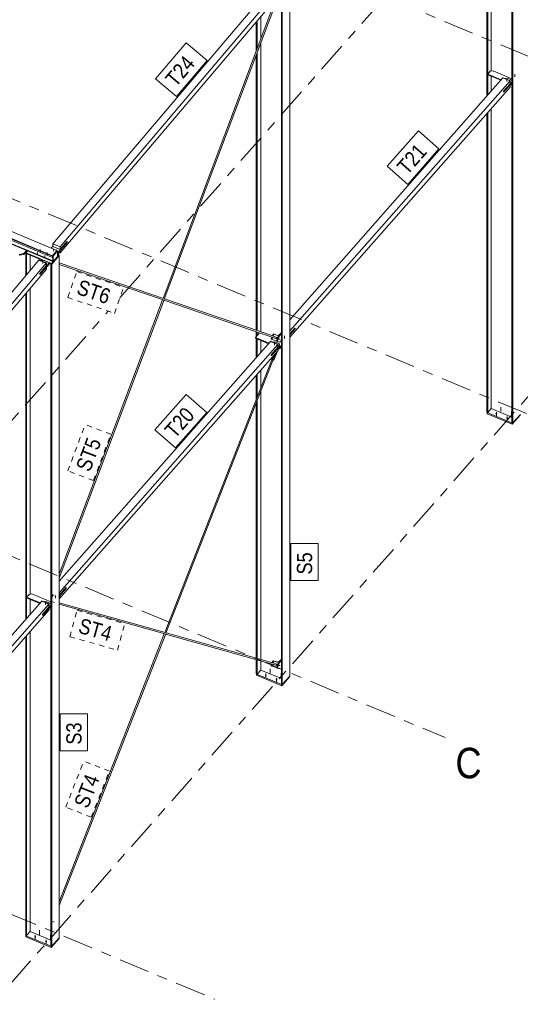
# Model space of a CAD drawing. Header units: millimetres. Extents: x -698 to 216, y -34 to 576.
# Tile 59 of 88: x 19 to 68, y 19 to 116. Entities that reach past the tile are written whole.
import ezdxf

# ---------------------------------------------------------------- set-up
doc = ezdxf.new("R2010")
doc.units = ezdxf.units.MM
for name, pattern in [('XKITLINE00', [0]), ('XKITLINE02', [4, 2, -2]), ('XKITLINE03', [6, 3, -1, 1, -1]), ('XKITLINE04', [3, 0.5, -0.5, 0.5, -0.5, 0.5, -0.5])]:
    doc.linetypes.add(name, pattern=pattern)
for name, color, linetype, lineweight in [('Element', 2, 'Continuous', 0), ('Spoina', 1, 'Continuous', 0), ('Znak elementu', 2, 'Continuous', 0), ('Śruba', 3, 'Continuous', 0)]:
    doc.layers.add(name, color=color, linetype=linetype, lineweight=lineweight)
doc.styles.add('ARIAL', font='ARIAL.TTF')

msp = doc.modelspace()

# ---------------------------------------------------------------- hatches: boundary and pattern name
at = {"layer": 'Śruba'}
for points in [[(67.106, 109.659), (67.095, 109.661), (67.085, 109.665), (67.076, 109.67), (67.069, 109.676), (67.063, 109.683), (67.06, 109.691), (67.059, 109.699), (67.06, 109.706), (67.063, 109.714), (67.069, 109.721), (67.076, 109.727), (67.085, 109.732), (67.095, 109.736), (67.106, 109.738), (67.117, 109.739), (67.129, 109.738), (67.139, 109.736), (67.15, 109.732), (67.158, 109.727), (67.166, 109.721), (67.171, 109.714), (67.174, 109.706), (67.176, 109.699), (67.174, 109.691), (67.171, 109.683), (67.166, 109.676), (67.158, 109.67), (67.15, 109.665), (67.139, 109.661), (67.129, 109.659), (67.117, 109.658)], [(67.391, 109.54), (67.38, 109.542), (67.37, 109.546), (67.361, 109.551), (67.354, 109.557), (67.348, 109.564), (67.345, 109.572), (67.344, 109.579), (67.345, 109.587), (67.348, 109.595), (67.354, 109.602), (67.361, 109.608), (67.37, 109.613), (67.38, 109.617), (67.391, 109.619), (67.402, 109.62), (67.414, 109.619), (67.424, 109.617), (67.435, 109.613), (67.443, 109.608), (67.451, 109.602), (67.456, 109.595), (67.459, 109.587), (67.46, 109.579), (67.459, 109.572), (67.456, 109.564), (67.451, 109.557), (67.443, 109.551), (67.435, 109.546), (67.424, 109.542), (67.414, 109.54), (67.402, 109.539)], [(22.489, 92.964), (22.478, 92.966), (22.468, 92.97), (22.459, 92.975), (22.452, 92.981), (22.446, 92.988), (22.443, 92.996), (22.441, 93.004), (22.442, 93.012), (22.445, 93.02), (22.451, 93.027), (22.458, 93.033), (22.467, 93.039), (22.476, 93.043), (22.487, 93.045), (22.499, 93.046), (22.51, 93.046), (22.521, 93.044), (22.531, 93.04), (22.54, 93.035), (22.548, 93.029), (22.553, 93.022), (22.557, 93.014), (22.558, 93.006), (22.557, 92.998), (22.554, 92.991), (22.549, 92.983), (22.542, 92.977), (22.533, 92.971), (22.523, 92.967), (22.512, 92.965), (22.501, 92.964)], [(20.924, 92.586), (20.913, 92.588), (20.903, 92.592), (20.894, 92.596), (20.886, 92.603), (20.881, 92.61), (20.877, 92.617), (20.876, 92.625), (20.877, 92.633), (20.88, 92.641), (20.885, 92.648), (20.892, 92.655), (20.901, 92.66), (20.911, 92.664), (20.922, 92.667), (20.933, 92.668), (20.945, 92.667), (20.956, 92.665), (20.966, 92.662), (20.975, 92.657), (20.982, 92.651), (20.988, 92.644), (20.991, 92.636), (20.993, 92.628), (20.992, 92.62), (20.989, 92.612), (20.983, 92.605), (20.976, 92.598), (20.968, 92.593), (20.958, 92.589), (20.947, 92.586), (20.935, 92.585)], [(21.636, 92.288), (21.625, 92.29), (21.615, 92.294), (21.606, 92.299), (21.599, 92.305), (21.593, 92.312), (21.59, 92.32), (21.588, 92.328), (21.589, 92.336), (21.593, 92.344), (21.598, 92.351), (21.605, 92.357), (21.614, 92.363), (21.624, 92.367), (21.634, 92.369), (21.646, 92.37), (21.657, 92.37), (21.668, 92.368), (21.678, 92.364), (21.687, 92.359), (21.695, 92.353), (21.7, 92.346), (21.704, 92.338), (21.705, 92.33), (21.704, 92.322), (21.701, 92.314), (21.696, 92.307), (21.689, 92.301), (21.68, 92.295), (21.67, 92.291), (21.659, 92.289), (21.648, 92.288)], [(22.774, 92.845), (22.763, 92.847), (22.753, 92.851), (22.744, 92.856), (22.737, 92.862), (22.731, 92.869), (22.728, 92.877), (22.726, 92.885), (22.727, 92.893), (22.73, 92.901), (22.736, 92.908), (22.743, 92.914), (22.751, 92.92), (22.761, 92.924), (22.772, 92.926), (22.784, 92.927), (22.795, 92.927), (22.806, 92.925), (22.816, 92.921), (22.825, 92.916), (22.833, 92.91), (22.838, 92.903), (22.842, 92.895), (22.843, 92.887), (22.842, 92.879), (22.839, 92.871), (22.834, 92.864), (22.827, 92.858), (22.818, 92.852), (22.808, 92.848), (22.797, 92.846), (22.786, 92.845)], [(21.452, 91.742), (21.441, 91.744), (21.431, 91.748), (21.422, 91.753), (21.415, 91.759), (21.409, 91.766), (21.406, 91.774), (21.404, 91.782), (21.405, 91.79), (21.408, 91.798), (21.414, 91.805), (21.421, 91.811), (21.429, 91.817), (21.439, 91.821), (21.45, 91.823), (21.462, 91.824), (21.473, 91.824), (21.484, 91.822), (21.494, 91.818), (21.503, 91.813), (21.511, 91.807), (21.516, 91.8), (21.52, 91.792), (21.521, 91.784), (21.52, 91.776), (21.517, 91.769), (21.512, 91.761), (21.505, 91.755), (21.496, 91.75), (21.486, 91.745), (21.475, 91.743), (21.464, 91.742)], [(21.737, 91.623), (21.726, 91.625), (21.716, 91.629), (21.707, 91.634), (21.7, 91.64), (21.694, 91.647), (21.691, 91.655), (21.689, 91.663), (21.69, 91.671), (21.693, 91.679), (21.699, 91.686), (21.706, 91.692), (21.714, 91.698), (21.724, 91.702), (21.735, 91.704), (21.747, 91.705), (21.758, 91.705), (21.769, 91.703), (21.779, 91.699), (21.788, 91.694), (21.796, 91.688), (21.801, 91.681), (21.805, 91.673), (21.806, 91.665), (21.805, 91.657), (21.802, 91.65), (21.797, 91.642), (21.79, 91.636), (21.781, 91.63), (21.771, 91.626), (21.76, 91.624), (21.749, 91.623)], [(44.241, 83.722), (44.23, 83.724), (44.22, 83.728), (44.211, 83.733), (44.204, 83.739), (44.198, 83.746), (44.195, 83.753), (44.194, 83.761), (44.195, 83.769), (44.198, 83.777), (44.204, 83.783), (44.211, 83.79), (44.22, 83.795), (44.23, 83.798), (44.241, 83.801), (44.252, 83.801), (44.264, 83.801), (44.275, 83.798), (44.285, 83.795), (44.293, 83.79), (44.301, 83.783), (44.306, 83.777), (44.309, 83.769), (44.311, 83.761), (44.309, 83.753), (44.306, 83.746), (44.301, 83.739), (44.293, 83.733), (44.285, 83.728), (44.275, 83.724), (44.264, 83.722), (44.252, 83.721)], [(44.526, 83.603), (44.515, 83.605), (44.505, 83.609), (44.496, 83.614), (44.489, 83.62), (44.483, 83.627), (44.48, 83.634), (44.479, 83.642), (44.48, 83.65), (44.483, 83.657), (44.489, 83.664), (44.496, 83.671), (44.505, 83.676), (44.515, 83.679), (44.526, 83.681), (44.537, 83.682), (44.549, 83.681), (44.56, 83.679), (44.57, 83.676), (44.578, 83.671), (44.586, 83.664), (44.591, 83.657), (44.594, 83.65), (44.596, 83.642), (44.594, 83.634), (44.591, 83.627), (44.586, 83.62), (44.578, 83.614), (44.57, 83.609), (44.56, 83.605), (44.549, 83.603), (44.537, 83.602)], [(44.721, 84.198), (44.728, 84.21), (44.736, 84.221), (44.743, 84.23), (44.751, 84.237), (44.758, 84.242), (44.764, 84.243), (44.77, 84.243), (44.775, 84.239), (44.778, 84.233), (44.78, 84.225), (44.78, 84.215), (44.779, 84.203), (44.776, 84.19), (44.772, 84.176), (44.767, 84.163), (44.761, 84.149), (44.754, 84.137), (44.747, 84.126), (44.739, 84.117), (44.732, 84.11), (44.724, 84.105), (44.718, 84.103), (44.712, 84.104), (44.708, 84.108), (44.704, 84.114), (44.703, 84.122), (44.702, 84.132), (44.703, 84.144), (44.706, 84.157), (44.71, 84.171), (44.715, 84.184)], [(66.083, 76.768), (66.074, 76.768), (66.065, 76.77), (66.057, 76.772), (66.049, 76.775), (66.041, 76.778), (66.034, 76.782), (66.027, 76.786), (66.021, 76.79), (66.016, 76.795), (66.011, 76.801), (66.007, 76.806), (66.004, 76.812), (66.002, 76.818), (66.001, 76.824), (66, 76.83), (66.001, 76.837), (66.002, 76.843), (66.004, 76.849), (66.007, 76.855), (66.011, 76.86), (66.016, 76.865), (66.021, 76.87), (66.027, 76.875), (66.034, 76.879), (66.041, 76.883), (66.049, 76.886), (66.057, 76.889), (66.065, 76.891), (66.074, 76.892), (66.083, 76.893), (66.092, 76.893), (66.101, 76.893), (66.11, 76.892), (66.118, 76.891), (66.127, 76.889), (66.135, 76.886), (66.143, 76.883), (66.15, 76.879), (66.157, 76.875), (66.163, 76.87), (66.168, 76.865), (66.173, 76.86), (66.176, 76.855), (66.179, 76.849), (66.182, 76.843), (66.183, 76.837), (66.183, 76.83), (66.183, 76.824), (66.182, 76.818), (66.179, 76.812), (66.176, 76.806), (66.173, 76.801), (66.168, 76.795), (66.163, 76.79), (66.157, 76.786), (66.15, 76.782), (66.143, 76.778), (66.135, 76.775), (66.127, 76.772), (66.118, 76.77), (66.11, 76.768), (66.101, 76.768), (66.092, 76.767)], [(67.151, 76.321), (67.143, 76.322), (67.134, 76.324), (67.125, 76.326), (67.117, 76.328), (67.109, 76.332), (67.102, 76.335), (67.096, 76.339), (67.09, 76.344), (67.084, 76.349), (67.08, 76.354), (67.076, 76.36), (67.073, 76.366), (67.071, 76.372), (67.069, 76.378), (67.069, 76.384), (67.069, 76.39), (67.071, 76.396), (67.073, 76.402), (67.076, 76.408), (67.08, 76.414), (67.084, 76.419), (67.09, 76.424), (67.096, 76.429), (67.102, 76.433), (67.109, 76.436), (67.117, 76.44), (67.125, 76.442), (67.134, 76.444), (67.143, 76.446), (67.151, 76.447), (67.16, 76.447), (67.169, 76.447), (67.178, 76.446), (67.187, 76.444), (67.195, 76.442), (67.204, 76.44), (67.211, 76.436), (67.219, 76.433), (67.225, 76.429), (67.231, 76.424), (67.237, 76.419), (67.241, 76.414), (67.245, 76.408), (67.248, 76.402), (67.25, 76.396), (67.252, 76.39), (67.252, 76.384), (67.252, 76.378), (67.25, 76.372), (67.248, 76.366), (67.245, 76.36), (67.241, 76.354), (67.237, 76.349), (67.231, 76.344), (67.225, 76.339), (67.219, 76.335), (67.211, 76.332), (67.204, 76.328), (67.195, 76.326), (67.187, 76.324), (67.178, 76.322), (67.169, 76.321), (67.16, 76.321)], [(21.713, 58.167), (21.702, 58.169), (21.692, 58.173), (21.683, 58.178), (21.676, 58.184), (21.671, 58.191), (21.667, 58.198), (21.666, 58.206), (21.667, 58.214), (21.671, 58.222), (21.676, 58.229), (21.683, 58.235), (21.692, 58.24), (21.702, 58.243), (21.713, 58.246), (21.725, 58.246), (21.736, 58.246), (21.747, 58.243), (21.757, 58.24), (21.766, 58.235), (21.773, 58.229), (21.778, 58.222), (21.782, 58.214), (21.783, 58.206), (21.782, 58.198), (21.778, 58.191), (21.773, 58.184), (21.766, 58.178), (21.757, 58.173), (21.747, 58.169), (21.736, 58.167), (21.725, 58.166)], [(21.998, 58.048), (21.987, 58.05), (21.977, 58.054), (21.968, 58.059), (21.961, 58.065), (21.956, 58.072), (21.952, 58.079), (21.951, 58.087), (21.952, 58.095), (21.956, 58.103), (21.961, 58.11), (21.968, 58.116), (21.977, 58.121), (21.987, 58.124), (21.998, 58.127), (22.009, 58.127), (22.021, 58.127), (22.032, 58.124), (22.042, 58.121), (22.051, 58.116), (22.058, 58.11), (22.063, 58.103), (22.067, 58.095), (22.068, 58.087), (22.067, 58.079), (22.063, 58.072), (22.058, 58.065), (22.051, 58.059), (22.042, 58.054), (22.032, 58.05), (22.021, 58.048), (22.009, 58.047)], [(44.721, 52.059), (44.728, 52.072), (44.735, 52.083), (44.743, 52.092), (44.751, 52.099), (44.758, 52.103), (44.764, 52.105), (44.77, 52.104), (44.774, 52.101), (44.778, 52.095), (44.78, 52.087), (44.78, 52.076), (44.779, 52.064), (44.776, 52.051), (44.772, 52.038), (44.767, 52.024), (44.761, 52.011), (44.754, 51.998), (44.747, 51.988), (44.739, 51.978), (44.731, 51.971), (44.724, 51.967), (44.718, 51.965), (44.712, 51.966), (44.708, 51.969), (44.704, 51.975), (44.703, 51.984), (44.702, 51.994), (44.703, 52.006), (44.706, 52.019), (44.71, 52.032), (44.715, 52.046)], [(43.386, 51.021), (43.378, 51.022), (43.369, 51.024), (43.36, 51.026), (43.352, 51.029), (43.345, 51.032), (43.337, 51.035), (43.331, 51.04), (43.325, 51.044), (43.319, 51.049), (43.315, 51.055), (43.311, 51.06), (43.308, 51.066), (43.306, 51.072), (43.304, 51.078), (43.304, 51.084), (43.304, 51.09), (43.306, 51.097), (43.308, 51.103), (43.311, 51.108), (43.315, 51.114), (43.319, 51.119), (43.325, 51.124), (43.331, 51.129), (43.337, 51.133), (43.345, 51.137), (43.352, 51.14), (43.36, 51.143), (43.369, 51.145), (43.378, 51.146), (43.386, 51.147), (43.395, 51.147), (43.404, 51.147), (43.413, 51.146), (43.422, 51.145), (43.431, 51.143), (43.439, 51.14), (43.446, 51.137), (43.454, 51.133), (43.46, 51.129), (43.466, 51.124), (43.472, 51.119), (43.476, 51.114), (43.48, 51.108), (43.483, 51.103), (43.485, 51.097), (43.487, 51.09), (43.487, 51.084), (43.487, 51.078), (43.485, 51.072), (43.483, 51.066), (43.48, 51.06), (43.476, 51.055), (43.472, 51.049), (43.466, 51.044), (43.46, 51.04), (43.454, 51.035), (43.446, 51.032), (43.439, 51.029), (43.431, 51.026), (43.422, 51.024), (43.413, 51.022), (43.404, 51.021), (43.395, 51.021)], [(44.455, 50.575), (44.446, 50.576), (44.437, 50.578), (44.429, 50.58), (44.421, 50.582), (44.413, 50.585), (44.406, 50.589), (44.399, 50.593), (44.393, 50.598), (44.388, 50.603), (44.383, 50.608), (44.379, 50.614), (44.376, 50.62), (44.374, 50.626), (44.373, 50.632), (44.372, 50.638), (44.373, 50.644), (44.374, 50.65), (44.376, 50.656), (44.379, 50.662), (44.383, 50.668), (44.388, 50.673), (44.393, 50.678), (44.399, 50.683), (44.406, 50.687), (44.413, 50.69), (44.421, 50.694), (44.429, 50.696), (44.437, 50.698), (44.446, 50.7), (44.455, 50.701), (44.464, 50.701), (44.473, 50.701), (44.482, 50.7), (44.491, 50.698), (44.499, 50.696), (44.507, 50.694), (44.515, 50.69), (44.522, 50.687), (44.529, 50.683), (44.535, 50.678), (44.54, 50.673), (44.545, 50.668), (44.549, 50.662), (44.552, 50.656), (44.554, 50.65), (44.555, 50.644), (44.556, 50.638), (44.555, 50.632), (44.554, 50.626), (44.552, 50.62), (44.549, 50.614), (44.545, 50.608), (44.54, 50.603), (44.535, 50.598), (44.529, 50.593), (44.522, 50.589), (44.515, 50.585), (44.507, 50.582), (44.499, 50.58), (44.491, 50.578), (44.482, 50.576), (44.473, 50.575), (44.464, 50.575)], [(20.69, 25.275), (20.681, 25.276), (20.672, 25.278), (20.664, 25.28), (20.656, 25.283), (20.648, 25.286), (20.641, 25.289), (20.634, 25.294), (20.628, 25.298), (20.623, 25.303), (20.618, 25.308), (20.614, 25.314), (20.611, 25.32), (20.609, 25.326), (20.608, 25.332), (20.607, 25.338), (20.608, 25.344), (20.609, 25.35), (20.611, 25.356), (20.614, 25.362), (20.618, 25.368), (20.623, 25.373), (20.628, 25.378), (20.634, 25.383), (20.641, 25.387), (20.648, 25.391), (20.656, 25.394), (20.664, 25.396), (20.672, 25.399), (20.681, 25.4), (20.69, 25.401), (20.699, 25.401), (20.708, 25.401), (20.717, 25.4), (20.726, 25.399), (20.734, 25.396), (20.742, 25.394), (20.75, 25.391), (20.757, 25.387), (20.764, 25.383), (20.77, 25.378), (20.775, 25.373), (20.78, 25.368), (20.784, 25.362), (20.787, 25.356), (20.789, 25.35), (20.79, 25.344), (20.791, 25.338), (20.79, 25.332), (20.789, 25.326), (20.787, 25.32), (20.784, 25.314), (20.78, 25.308), (20.775, 25.303), (20.77, 25.298), (20.764, 25.294), (20.757, 25.289), (20.75, 25.286), (20.742, 25.283), (20.734, 25.28), (20.726, 25.278), (20.717, 25.276), (20.708, 25.275), (20.699, 25.275)], [(21.759, 24.829), (21.75, 24.83), (21.741, 24.831), (21.733, 24.833), (21.725, 24.836), (21.717, 24.839), (21.71, 24.843), (21.703, 24.847), (21.697, 24.852), (21.692, 24.857), (21.687, 24.862), (21.683, 24.868), (21.68, 24.873), (21.678, 24.879), (21.677, 24.886), (21.676, 24.892), (21.677, 24.898), (21.678, 24.904), (21.68, 24.91), (21.683, 24.916), (21.687, 24.922), (21.692, 24.927), (21.697, 24.932), (21.703, 24.936), (21.71, 24.941), (21.717, 24.944), (21.725, 24.947), (21.733, 24.95), (21.741, 24.952), (21.75, 24.954), (21.759, 24.955), (21.768, 24.955), (21.777, 24.955), (21.786, 24.954), (21.794, 24.952), (21.803, 24.95), (21.811, 24.947), (21.819, 24.944), (21.826, 24.941), (21.833, 24.936), (21.839, 24.932), (21.844, 24.927), (21.849, 24.922), (21.852, 24.916), (21.855, 24.91), (21.858, 24.904), (21.859, 24.898), (21.859, 24.892), (21.859, 24.886), (21.858, 24.879), (21.855, 24.873), (21.852, 24.868), (21.849, 24.862), (21.844, 24.857), (21.839, 24.852), (21.833, 24.847), (21.826, 24.843), (21.819, 24.839), (21.811, 24.836), (21.803, 24.833), (21.794, 24.831), (21.786, 24.83), (21.777, 24.829), (21.768, 24.829)]]:
    msp.add_hatch(color=256, dxfattribs=at).paths.add_polyline_path(points, flags=17)

# ---------------------------------------------------------------- linework, layer by layer
at = {"layer": 'Element', "linetype": 'XKITLINE00', "lineweight": 0}
for p, q in [((67.631, 75.953), (67.631, 145.063)), ((67.722, 145.025), (67.722, 75.915)), ((65.597, 110.544), (65.597, 142.653)), ((65.157, 108.078), (65.157, 142.134)), ((65.247, 108.181), (65.247, 142.241)), ((22.411, 92.374), (-55.771, 125.031)), ((-55.339, 125.54), (22.843, 92.883)), ((22.412, 92.327), (-55.77, 124.984)), ((22.423, 91.856), (-55.759, 124.513)), ((22.424, 91.809), (-55.758, 124.466)), ((-55.554, 124.755), (22.415, 92.187)), ((22.448, 93.558), (43.771, 118.686)), ((23.161, 93.26), (44.483, 118.389)), ((44.935, 50.206), (44.935, 118.331)), ((45.025, 118.293), (45.025, 50.169)), ((45.76, 119.159), (45.76, 51.002)), ((44.497, 117.8), (23.174, 92.672)), ((33.403, 88.089), (44.485, 117.502)), ((33.291, 88.166), (44.001, 116.594)), ((42.46, 112.504), (42.46, 115.4)), ((42.551, 112.744), (42.551, 115.507)), ((42.901, 113.673), (42.901, 115.92)), ((42.901, 84.882), (42.901, 113.298)), ((42.46, 85.033), (42.46, 112.129)), ((42.551, 85.002), (42.551, 112.369)), ((65.247, 110.251), (65.489, 110.526)), ((65.489, 110.526), (65.776, 110.574)), ((65.776, 110.574), (67.631, 109.799)), ((66.735, 109.869), (45.76, 86.075)), ((45.76, 84.97), (67.447, 109.571)), ((65.247, 110.191), (65.247, 110.251)), ((65.247, 110.251), (66.581, 109.694)), ((65.247, 110.191), (66.542, 109.65)), ((65.597, 108.578), (65.597, 110.045)), ((66.752, 109.888), (66.735, 109.869)), ((67.447, 109.571), (66.735, 109.869)), ((66.735, 109.869), (67.447, 109.571)), ((66.752, 109.888), (67.465, 109.591)), ((66.931, 109.813), (67.154, 109.851)), ((67.154, 109.851), (67.581, 109.672)), ((67.447, 109.571), (67.465, 109.591)), ((67.447, 109.299), (67.447, 109.571)), ((67.447, 109.571), (67.447, 109.299)), ((67.465, 109.591), (67.465, 109.319)), ((67.581, 109.672), (67.631, 109.533)), ((67.447, 108.966), (45.76, 84.365)), ((67.447, 109.299), (66.799, 108.563)), ((66.799, 108.563), (66.799, 108.503)), ((66.799, 108.563), (66.834, 108.548)), ((66.834, 108.548), (67.631, 109.452)), ((67.631, 109.392), (66.834, 108.488)), ((66.834, 108.488), (66.834, 108.548)), ((67.447, 109.299), (67.465, 109.319)), ((67.447, 109.183), (67.447, 108.966)), ((67.447, 108.966), (67.447, 109.183)), ((67.465, 108.986), (67.447, 108.966)), ((67.465, 109.203), (67.465, 108.986)), ((67.504, 109.248), (67.631, 109.195)), ((67.543, 109.292), (67.631, 109.256)), ((67.631, 109.195), (67.631, 109.256)), ((66.834, 108.488), (66.799, 108.503)), ((65.597, 77.346), (65.597, 106.868)), ((65.157, 76.986), (65.157, 106.368)), ((65.247, 76.948), (65.247, 106.471)), ((22.264, 93.125), (22.436, 93.328)), ((22.431, 93.537), (22.448, 93.558)), ((23.143, 93.24), (22.431, 93.537)), ((22.431, 93.537), (22.437, 93.273)), ((22.437, 93.273), (23.15, 92.975)), ((23.161, 93.26), (22.448, 93.558)), ((22.448, 93.558), (23.161, 93.26)), ((23.851, 93.744), (23.034, 92.782)), ((23.035, 92.723), (23.852, 93.685)), ((23.143, 93.24), (23.161, 93.26)), ((23.15, 92.975), (23.143, 93.24)), ((23.167, 92.995), (23.161, 93.26)), ((23.167, 92.995), (23.161, 93.26)), ((23.815, 93.759), (23.167, 92.995)), ((23.815, 93.759), (23.851, 93.744)), ((23.852, 93.685), (23.851, 93.744)), ((19.585, 92.581), (19.128, 92.496)), ((19.587, 92.51), (19.129, 92.425)), ((19.845, 92.886), (19.585, 92.581)), ((19.587, 92.51), (19.585, 92.581)), ((19.89, 92.867), (19.587, 92.51)), ((19.764, 92.617), (19.799, 92.658)), ((19.764, 92.617), (19.855, 92.579)), ((19.764, 90.395), (19.764, 92.617)), ((19.799, 92.661), (19.952, 92.841)), ((19.799, 92.661), (19.8, 92.602)), ((19.799, 92.661), (22.292, 91.62)), ((19.8, 92.602), (21.329, 91.964)), ((19.855, 92.579), (19.855, 92.579)), ((19.855, 90.501), (19.855, 92.579)), ((20.205, 90.914), (20.205, 92.433)), ((23.028, 92.426), (22.293, 91.561)), ((23.064, 92.412), (22.329, 91.546)), ((22.843, 92.883), (22.411, 92.374)), ((22.411, 92.356), (22.843, 92.866)), ((22.411, 92.374), (22.412, 92.327)), ((22.423, 91.827), (22.411, 92.356)), ((22.468, 92.333), (22.411, 92.356)), ((22.9, 92.842), (22.468, 92.333)), ((22.48, 91.803), (22.468, 92.333)), ((22.912, 92.312), (22.48, 91.803)), ((22.843, 92.866), (22.843, 92.883)), ((22.843, 92.866), (22.9, 92.842)), ((22.912, 92.312), (22.9, 92.842)), ((23.034, 92.782), (22.902, 92.757)), ((22.903, 92.699), (23.035, 92.723)), ((23.143, 92.85), (22.906, 92.571)), ((22.907, 92.535), (23.027, 92.485)), ((22.911, 92.35), (23.027, 92.485)), ((22.922, 92.529), (23.145, 92.791)), ((23.027, 92.485), (23.028, 92.426)), ((23.028, 92.427), (23.064, 92.412)), ((23.035, 92.723), (23.034, 92.782)), ((23.06, 92.692), (23.157, 92.651)), ((23.064, 92.412), (23.064, 25.256)), ((23.145, 92.791), (23.143, 92.85)), ((23.15, 92.975), (23.167, 92.995)), ((23.157, 92.651), (23.152, 92.861)), ((23.157, 92.651), (23.174, 92.672)), ((23.174, 92.672), (23.17, 92.881)), ((23.174, 92.672), (23.17, 92.881)), ((0.283, 67.435), (21.074, 91.939)), ((0.995, 67.138), (21.787, 91.641)), ((21.092, 91.959), (21.074, 91.939)), ((21.787, 91.641), (21.074, 91.939)), ((21.074, 91.939), (21.787, 91.641)), ((21.092, 91.959), (21.804, 91.661)), ((21.793, 91.376), (21.145, 90.612)), ((21.997, 91.56), (21.18, 90.597)), ((21.998, 91.501), (21.182, 90.539)), ((21.248, 91.894), (21.499, 91.94)), ((21.274, 91.898), (21.366, 92.007)), ((21.366, 92.007), (22.15, 91.679)), ((21.499, 91.94), (21.927, 91.762)), ((21.787, 91.641), (21.804, 91.661)), ((21.793, 91.376), (21.787, 91.641)), ((21.787, 91.641), (21.793, 91.376)), ((21.793, 91.376), (21.81, 91.397)), ((21.795, 91.262), (21.8, 91.052)), ((21.8, 91.052), (21.795, 91.262)), ((21.804, 91.661), (21.81, 91.397)), ((21.813, 91.282), (21.818, 91.073)), ((21.892, 91.315), (21.854, 91.331)), ((22.15, 91.679), (21.89, 91.374)), ((21.892, 91.315), (21.89, 91.374)), ((22.151, 91.62), (21.892, 91.315)), ((21.927, 91.762), (21.997, 91.56)), ((21.998, 91.501), (21.997, 91.56)), ((22.151, 91.62), (22.15, 91.679)), ((22.151, 91.62), (22.293, 91.561)), ((22.239, 91.584), (22.238, 91.584)), ((22.238, 91.584), (22.329, 91.546)), ((22.238, 24.46), (22.238, 91.584)), ((22.292, 91.62), (22.456, 91.813)), ((22.293, 91.561), (22.292, 91.62)), ((22.329, 91.546), (22.329, 24.423)), ((22.424, 91.809), (22.423, 91.856)), ((22.48, 91.803), (22.423, 91.827)), ((22.435, 91.822), (22.424, 91.809)), ((23.064, 91.878), (23.075, 91.873)), ((23.075, 91.873), (23.064, 91.877)), ((23.064, 91.845), (23.075, 91.873)), ((23.064, 91.66), (33.33, 88.153)), ((23.064, 91.52), (33.283, 88.028)), ((21.8, 91.052), (1.065, 66.615)), ((21.145, 90.612), (21.146, 90.553)), ((21.18, 90.597), (21.145, 90.612)), ((21.182, 90.539), (21.146, 90.553)), ((21.182, 90.539), (21.18, 90.597)), ((21.818, 91.073), (21.8, 91.052)), ((20.205, 59.052), (20.205, 89.172)), ((19.764, 56.586), (19.764, 88.653)), ((19.855, 56.689), (19.855, 88.759)), ((23.064, 61.021), (33.244, 88.041)), ((23.064, 60.646), (33.38, 88.026)), ((33.369, 87.999), (44.395, 84.231)), ((33.416, 88.123), (44.088, 84.477)), ((42.382, 84.314), (42.792, 84.779)), ((42.382, 84.254), (42.382, 84.314)), ((42.382, 84.314), (43.716, 83.757)), ((42.46, 84.403), (42.46, 84.892)), ((42.551, 84.505), (42.551, 84.861)), ((43.066, 84.826), (43.079, 84.828)), ((43.079, 84.828), (43.168, 84.791)), ((43.917, 84.178), (43.994, 84.368)), ((44.002, 84.142), (44.081, 84.335)), ((44.081, 84.335), (44.038, 84.353)), ((44.124, 84.687), (44.045, 84.495)), ((44.131, 84.459), (44.045, 84.495)), ((44.081, 84.335), (44.437, 84.213)), ((44.124, 84.687), (44.209, 84.652)), ((44.657, 84.505), (44.124, 84.687)), ((44.209, 84.652), (44.131, 84.459)), ((44.487, 84.337), (44.131, 84.459)), ((44.655, 84.499), (44.209, 84.652)), ((44.442, 83.975), (44.661, 84.515)), ((44.47, 84.335), (44.452, 84.349)), ((44.482, 84.303), (44.47, 84.335)), ((44.478, 84.313), (44.487, 84.337)), ((44.527, 83.939), (44.747, 84.479)), ((44.661, 84.515), (44.87, 84.751)), ((44.747, 84.479), (44.661, 84.515)), ((44.747, 84.479), (44.935, 84.692)), ((44.87, 84.751), (44.935, 84.724)), ((45.76, 84.698), (46.255, 85.259)), ((45.76, 84.642), (46.291, 85.245)), ((45.76, 84.582), (46.291, 85.184)), ((46.291, 85.245), (46.255, 85.259)), ((46.291, 85.184), (46.291, 85.245)), ((43.87, 83.931), (23.064, 60.329)), ((23.079, 59.241), (44.582, 83.634)), ((42.382, 84.254), (43.677, 83.713)), ((42.46, 82.332), (42.46, 84.221)), ((42.551, 82.435), (42.551, 84.183)), ((42.901, 82.832), (42.901, 84.037)), ((43.887, 83.951), (43.87, 83.931)), ((44.582, 83.634), (43.87, 83.931)), ((43.87, 83.931), (44.582, 83.634)), ((43.887, 83.951), (44.6, 83.653)), ((44.002, 84.142), (43.917, 84.178)), ((44.582, 83.362), (43.934, 82.626)), ((44.787, 83.538), (43.969, 82.611)), ((44.787, 83.478), (43.969, 82.551)), ((44.448, 83.99), (44.002, 84.142)), ((44.066, 83.876), (44.289, 83.914)), ((44.289, 83.914), (44.717, 83.735)), ((44.437, 84.213), (44.395, 84.231)), ((44.395, 84.231), (44.426, 84.228)), ((44.426, 84.228), (44.456, 84.242)), ((44.437, 84.213), (44.447, 84.237)), ((44.442, 83.975), (44.527, 83.939)), ((44.456, 84.242), (44.477, 84.269)), ((44.477, 84.269), (44.482, 84.303)), ((44.784, 83.851), (44.527, 83.939)), ((44.582, 83.634), (44.6, 83.653)), ((44.582, 83.362), (44.582, 83.634)), ((44.582, 83.634), (44.582, 83.362)), ((44.582, 83.362), (44.6, 83.381)), ((44.6, 83.653), (44.6, 83.381)), ((44.678, 83.355), (44.766, 83.318)), ((44.717, 83.735), (44.787, 83.538)), ((44.935, 83.425), (44.742, 83.207)), ((44.766, 83.318), (44.935, 83.51)), ((44.766, 83.258), (44.935, 83.449)), ((44.935, 84.022), (44.784, 83.851)), ((44.787, 83.478), (44.787, 83.538)), ((44.582, 83.029), (23.079, 58.637)), ((33.57, 55.22), (44.391, 82.812)), ((43.934, 82.626), (43.934, 82.566)), ((43.969, 82.611), (43.934, 82.626)), ((43.969, 82.551), (43.934, 82.566)), ((43.969, 82.551), (43.969, 82.611)), ((44.152, 82.541), (43.992, 82.132)), ((44.069, 82.113), (44.304, 82.714)), ((44.402, 82.824), (44.118, 82.101)), ((44.195, 82.082), (44.554, 82.996)), ((44.582, 83.246), (44.582, 83.029)), ((44.582, 83.029), (44.582, 83.246)), ((44.6, 83.049), (44.582, 83.029)), ((44.6, 83.265), (44.6, 83.049)), ((44.742, 83.207), (44.6, 83.242)), ((44.6, 83.114), (44.645, 83.231)), ((44.64, 83.311), (44.766, 83.258)), ((44.766, 83.258), (44.766, 83.318)), ((33.456, 55.293), (43.984, 82.136)), ((43.907, 82.168), (43.973, 82.338)), ((43.907, 82.168), (43.992, 82.132)), ((43.992, 82.132), (44.069, 82.113)), ((44.113, 82.103), (44.118, 82.101)), ((44.118, 82.101), (44.195, 82.082)), ((42.46, 78.251), (42.46, 80.622)), ((42.551, 78.482), (42.551, 80.725)), ((42.901, 79.375), (42.901, 81.122)), ((42.901, 52.638), (42.901, 79.013)), ((42.46, 52.762), (42.46, 77.889)), ((42.551, 52.737), (42.551, 78.12)), ((65.157, 76.986), (65.247, 76.948)), ((65.192, 76.971), (65.171, 76.947)), ((65.171, 76.947), (67.664, 75.905)), ((65.171, 76.947), (65.171, 76.826)), ((65.171, 76.826), (67.664, 75.784)), ((65.247, 76.948), (65.597, 77.346)), ((65.597, 77.346), (67.631, 76.496)), ((67.664, 75.784), (68.442, 76.667)), ((67.722, 75.915), (68.456, 76.748)), ((68.442, 76.667), (68.442, 76.733)), ((67.631, 75.953), (67.722, 75.915)), ((67.686, 75.93), (67.664, 75.905)), ((67.664, 75.905), (67.664, 75.784)), ((23.064, 60.42), (23.068, 60.419)), ((23.064, 60.407), (23.068, 60.419)), ((23.068, 60.419), (23.064, 60.419)), ((23.064, 58.896), (23.763, 59.69)), ((23.064, 58.836), (23.763, 59.629)), ((23.064, 59.247), (23.079, 59.241)), ((23.079, 59.241), (23.064, 59.247)), ((23.064, 59.224), (23.079, 59.241)), ((23.728, 59.705), (23.079, 58.969)), ((23.079, 58.969), (23.079, 59.241)), ((23.079, 58.969), (23.079, 59.241)), ((23.763, 59.69), (23.728, 59.705)), ((23.763, 59.629), (23.763, 59.69)), ((21.342, 58.376), (1.167, 35.49)), ((19.855, 58.759), (20.097, 59.034)), ((19.855, 58.699), (19.855, 58.759)), ((19.855, 58.759), (21.189, 58.202)), ((19.855, 58.699), (21.15, 58.158)), ((20.097, 59.034), (20.383, 59.082)), ((20.205, 57.086), (20.205, 58.552)), ((20.383, 59.082), (22.238, 58.307)), ((21.359, 58.396), (21.342, 58.376)), ((22.055, 58.079), (21.342, 58.376)), ((21.342, 58.376), (22.055, 58.079)), ((21.359, 58.396), (22.072, 58.098)), ((21.539, 58.321), (21.761, 58.359)), ((21.761, 58.359), (22.189, 58.18)), ((22.189, 58.18), (22.238, 58.041)), ((23.064, 58.952), (23.079, 58.969)), ((23.142, 58.788), (23.064, 58.821)), ((23.064, 58.7), (23.142, 58.788)), ((23.064, 58.639), (23.142, 58.728)), ((23.064, 58.619), (23.079, 58.637)), ((23.064, 58.425), (23.085, 58.416)), ((23.085, 58.416), (23.064, 58.422)), ((23.064, 58.362), (23.085, 58.416)), ((23.064, 58.213), (33.496, 55.282)), ((23.079, 58.815), (23.079, 58.853)), ((23.079, 58.815), (23.079, 58.853)), ((23.079, 58.637), (23.079, 58.657)), ((23.079, 58.637), (23.079, 58.657)), ((23.142, 58.728), (23.142, 58.788)), ((1.167, 34.385), (22.055, 58.079)), ((22.055, 57.474), (1.167, 33.78)), ((22.055, 57.807), (21.406, 57.071)), ((21.442, 57.056), (22.238, 57.96)), ((22.238, 57.899), (21.442, 56.996)), ((22.055, 58.079), (22.072, 58.098)), ((22.055, 57.807), (22.055, 58.079)), ((22.055, 58.079), (22.055, 57.807)), ((22.055, 57.807), (22.072, 57.826)), ((22.055, 57.691), (22.055, 57.474)), ((22.055, 57.474), (22.055, 57.691)), ((22.072, 57.494), (22.055, 57.474)), ((22.072, 58.098), (22.072, 57.826)), ((22.072, 57.711), (22.072, 57.494)), ((22.112, 57.756), (22.238, 57.703)), ((22.151, 57.8), (22.238, 57.763)), ((22.238, 57.703), (22.238, 57.763)), ((23.064, 58.076), (33.447, 55.158)), ((21.406, 57.071), (21.406, 57.011)), ((21.406, 57.071), (21.442, 57.056)), ((21.442, 56.996), (21.406, 57.011)), ((21.442, 56.996), (21.442, 57.056)), ((20.205, 25.853), (20.205, 55.376)), ((33.584, 55.257), (44.075, 52.308)), ((19.764, 25.494), (19.764, 54.876)), ((19.855, 25.456), (19.855, 54.979)), ((23.064, 28.794), (33.408, 55.169)), ((23.064, 28.432), (33.545, 55.158)), ((33.536, 55.133), (44.391, 52.082)), ((42.46, 51.24), (42.46, 52.625)), ((42.551, 51.202), (42.551, 52.599)), ((42.901, 51.599), (42.901, 52.501)), ((44.109, 52.52), (44.033, 52.326)), ((44.109, 52.52), (44.195, 52.484)), ((44.655, 52.366), (44.109, 52.52)), ((44.195, 52.484), (44.118, 52.291)), ((44.651, 52.356), (44.195, 52.484)), ((44.657, 52.371), (44.442, 51.83)), ((44.742, 52.336), (44.527, 51.794)), ((44.87, 52.613), (44.657, 52.371)), ((44.657, 52.371), (44.742, 52.336)), ((44.935, 52.554), (44.742, 52.336)), ((44.935, 52.585), (44.87, 52.613)), ((42.551, 51.202), (42.901, 51.599)), ((42.901, 51.599), (44.935, 50.75)), ((43.907, 52.009), (43.981, 52.197)), ((43.992, 51.973), (43.907, 52.009)), ((43.992, 51.973), (44.069, 52.167)), ((44.448, 51.845), (43.992, 51.973)), ((44.069, 52.167), (44.026, 52.185)), ((44.118, 52.291), (44.033, 52.326)), ((44.069, 52.167), (44.433, 52.064)), ((44.483, 52.188), (44.118, 52.291)), ((44.391, 52.082), (44.423, 52.079)), ((44.433, 52.064), (44.391, 52.082)), ((44.423, 52.079), (44.452, 52.093)), ((44.433, 52.064), (44.443, 52.088)), ((44.527, 51.794), (44.442, 51.83)), ((44.465, 52.186), (44.451, 52.197)), ((44.452, 52.093), (44.472, 52.12)), ((44.477, 52.154), (44.465, 52.186)), ((44.472, 52.12), (44.477, 52.154)), ((44.473, 52.164), (44.483, 52.188)), ((44.935, 51.68), (44.527, 51.794)), ((42.46, 51.24), (42.551, 51.202)), ((42.496, 51.225), (42.474, 51.201)), ((42.474, 51.201), (44.968, 50.159)), ((42.474, 51.201), (42.474, 51.08)), ((42.474, 51.08), (44.968, 50.038)), ((44.968, 50.038), (45.746, 50.921)), ((45.025, 50.169), (45.76, 51.002)), ((45.746, 50.921), (45.746, 50.986)), ((44.935, 50.206), (45.025, 50.169)), ((44.99, 50.184), (44.968, 50.159)), ((44.968, 50.159), (44.968, 50.038)), ((23.064, 28.266), (23.085, 28.257)), ((23.085, 28.257), (23.064, 28.263)), ((23.064, 28.202), (23.085, 28.257)), ((19.764, 25.494), (19.855, 25.456)), ((19.8, 25.479), (19.778, 25.454)), ((19.778, 25.454), (22.272, 24.413)), ((19.778, 25.454), (19.778, 25.334)), ((19.778, 25.334), (22.272, 24.292)), ((19.855, 25.456), (20.205, 25.853)), ((20.205, 25.853), (22.238, 25.004)), ((22.329, 24.423), (23.064, 25.256)), ((23.05, 25.175), (23.05, 25.24)), ((22.238, 24.46), (22.329, 24.423)), ((22.272, 24.292), (23.05, 25.175)), ((22.293, 24.437), (22.272, 24.413)), ((22.272, 24.413), (22.272, 24.292))]:
    msp.add_line(p, q, dxfattribs=at)
at = {"layer": 'Spoina', "linetype": 'XKITLINE03', "lineweight": 0}
for p, q in [((29.046, 88.236), (155.46, 231.637)), ((-9.511, -10.789), (191.081, 216.758)), ((-22.066, 150.123), (106.459, 96.438)), ((-38.912, 121.933), (83.762, 70.691)), ((-85.084, 105.993), (61.066, 44.945)), ((-12.017, 41.655), (27.881, 86.915)), ((-9.699, 39.278), (38.37, 19.199))]:
    msp.add_line(p, q, dxfattribs=at)
at = {"layer": 'Znak elementu', "linetype": 'XKITLINE00', "lineweight": 0}
for p, q in [((32.547, 109.787), (35.554, 113.331)), ((37.613, 111.584), (35.554, 113.331)), ((34.606, 108.041), (37.613, 111.584)), ((34.606, 108.041), (32.547, 109.787)), ((55.346, 101.183), (58.418, 104.669)), ((60.444, 102.883), (58.418, 104.669)), ((57.371, 99.398), (60.444, 102.883)), ((57.371, 99.398), (55.346, 101.183)), ((32.481, 75.246), (35.553, 78.731)), ((37.579, 76.946), (35.553, 78.731)), ((34.506, 73.46), (37.579, 76.946)), ((34.506, 73.46), (32.481, 75.246)), ((45.86, 60.402), (45.86, 64.049)), ((48.56, 64.049), (45.86, 64.049)), ((48.56, 60.402), (48.56, 64.049)), ((48.56, 60.402), (45.86, 60.402)), ((23.164, 43.656), (23.164, 47.303)), ((25.864, 47.303), (23.164, 47.303)), ((25.864, 43.656), (25.864, 47.303)), ((25.864, 43.656), (23.164, 43.656))]:
    msp.add_line(p, q, dxfattribs=at)
at = {"layer": 'Znak elementu', "linetype": 'XKITLINE04', "lineweight": 0}
for p, q in [((23.913, 88.271), (24.786, 90.826)), ((24.786, 90.826), (29.393, 89.251)), ((28.52, 86.697), (29.393, 89.251)), ((23.913, 88.271), (28.52, 86.697)), ((23.906, 71.198), (25.623, 75.754)), ((28.149, 74.802), (25.623, 75.754)), ((26.433, 70.246), (28.149, 74.802)), ((26.433, 70.246), (23.906, 71.198)), ((24.105, 54.875), (24.835, 57.474)), ((24.835, 57.474), (29.522, 56.157)), ((28.792, 53.557), (29.522, 56.157)), ((24.105, 54.875), (28.792, 53.557)), ((23.705, 38.099), (25.483, 42.631)), ((27.997, 41.645), (25.483, 42.631)), ((26.219, 37.113), (27.997, 41.645)), ((26.219, 37.113), (23.705, 38.099))]:
    msp.add_line(p, q, dxfattribs=at)
at = {"layer": 'Śruba', "linetype": 'XKITLINE00', "lineweight": 0}
for p, q in [((67.117, 109.759), (67.117, 109.517)), ((67.402, 109.64), (67.402, 109.398)), ((22.498, 93.064), (22.504, 92.828)), ((20.933, 92.691), (20.938, 92.456)), ((21.645, 92.394), (21.651, 92.158)), ((22.783, 92.945), (22.789, 92.709)), ((21.461, 91.842), (21.467, 91.606)), ((21.746, 91.723), (21.752, 91.487)), ((44.252, 83.822), (44.252, 83.58)), ((44.495, 84.276), (44.816, 84.142)), ((44.537, 83.703), (44.537, 83.461)), ((66.092, 76.552), (66.092, 76.988)), ((67.16, 76.106), (67.16, 76.541)), ((21.725, 58.267), (21.725, 58.025)), ((22.009, 58.148), (22.009, 57.906)), ((44.495, 52.138), (44.816, 52.004)), ((43.395, 50.806), (43.395, 51.241)), ((44.464, 50.36), (44.464, 50.795)), ((20.699, 25.06), (20.699, 25.495)), ((21.768, 24.614), (21.768, 25.049))]:
    msp.add_line(p, q, dxfattribs=at)
at = {"layer": 'Śruba', "linetype": 'XKITLINE02', "lineweight": 0}
for p, q in [((67.636, 110.347), (67.636, 110.106)), ((67.921, 110.228), (67.921, 109.987)), ((21.175, 92.976), (21.18, 92.741)), ((21.887, 92.679), (21.893, 92.443)), ((22.261, 91.873), (22.582, 91.739)), ((44.94, 84.601), (44.94, 84.36)), ((45.225, 84.482), (45.225, 84.241)), ((44.495, 83.607), (44.816, 83.473)), ((66.524, 77.043), (66.524, 77.478)), ((67.593, 76.596), (67.593, 77.032)), ((22.261, 59.064), (22.582, 58.93)), ((22.261, 58.386), (22.582, 58.252)), ((22.412, 59.046), (22.412, 58.805)), ((22.697, 58.927), (22.697, 58.686)), ((43.828, 51.297), (43.828, 51.732)), ((44.896, 50.85), (44.896, 51.285)), ((22.261, 26.916), (22.582, 26.782)), ((21.131, 25.55), (21.131, 25.986)), ((22.2, 25.104), (22.2, 25.539))]:
    msp.add_line(p, q, dxfattribs=at)

# ---------------------------------------------------------------- texts
at = {"layer": 'Spoina', "style": 'ARIAL', "width": 0.85}
msp.add_text('C', height=3, dxfattribs=at).set_placement((62.066, 40.945))
at = {"layer": 'Znak elementu', "style": 'ARIAL', "width": 0.85}
for s, rotation, p in [('T24', 49.6869, (34.537, 108.886)), ('T21', 48.60401, (57.318, 100.244)), ('ST6', -18.8675, (24.675, 88.645)), ('T20', 48.60401, (34.453, 74.307)), ('ST5', 69.35654, (26.083, 71.019)), ('S5', 90.00021, (47.96, 61.002)), ('ST4', -15.69904, (24.845, 55.29)), ('S3', 90.00021, (25.264, 44.256)), ('ST4', 68.58305, (25.879, 37.891))]:
    msp.add_text(s, height=1.5, rotation=rotation, dxfattribs=at).set_placement(p)

doc.saveas('drawing.dxf')
